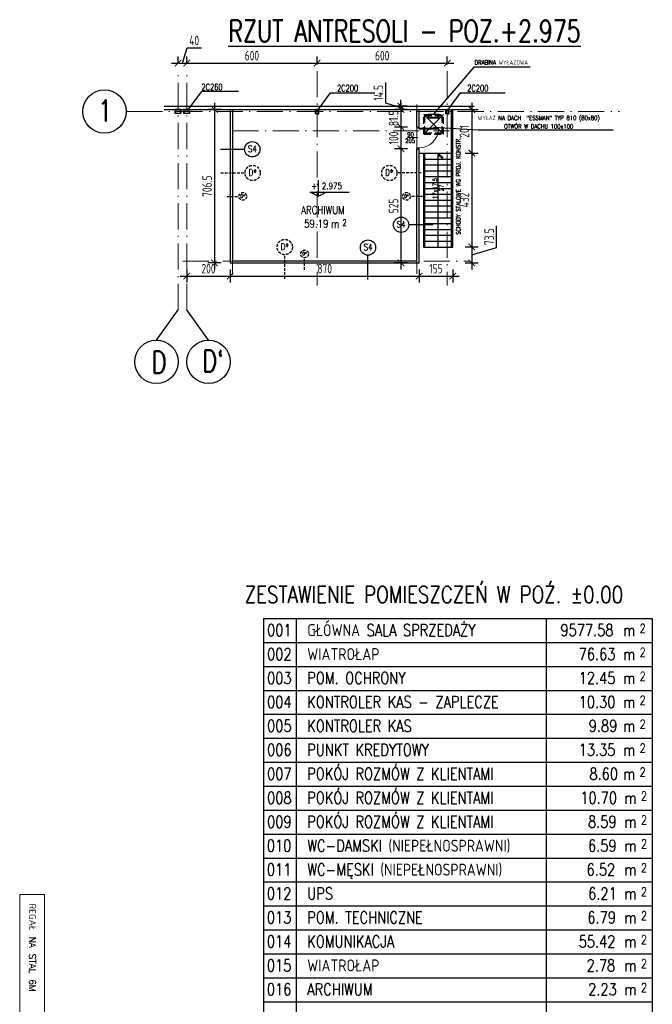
# Model space of a CAD drawing. Extents: x 153948 to 285449, y -89387 to -60195.
# Tile 90 of 108: x 263936 to 266850, y -77018 to -72484. Entities that reach past the tile are written whole.
import ezdxf
from ezdxf.enums import TextEntityAlignment as Align

# ---------------------------------------------------------------- set-up
doc = ezdxf.new("R2010")
doc.units = 0
doc.header["$LTSCALE"] = 100
doc.header["$MEASUREMENT"] = 0
doc.header["$PDMODE"] = 1
for name, pattern in [('ACAD_ISO10W100', [18.5, 12, -3, 0.5, -3]), ('DASHED2', [0.375, 0.25, -0.125]), ('HIDDEN2', [4.7625, 3.175, -1.5875])]:
    doc.linetypes.add(name, pattern=pattern)
doc.layers.get('0').update_dxf_attribs({"linetype": 'CONTINUOUS'})
doc.layers.get('DEFPOINTS').update_dxf_attribs({"linetype": 'CONTINUOUS'})
for name, color, linetype in [('1', 2, 'CONTINUOUS'), ('A-BUD-OP', 3, 'CONTINUOUS'), ('DRZWI', 5, 'CONTINUOUS'), ('K-STA', 2, 'CONTINUOUS'), ('OGRODZENIE', 2, 'FENCELINE1'), ('OPIS-POM', 2, 'CONTINUOUS'), ('R-----OP', 2, 'CONTINUOUS'), ('SCHODY', 2, 'CONTINUOUS'), ('SCIANY-GK', 11, 'CONTINUOUS'), ('TEXT', 11, 'CONTINUOUS'), ('TEXT1', 2, 'CONTINUOUS'), ('WIDOK', 11, 'CONTINUOUS'), ('WYBURZENIA', 9, 'DASHED2'), ('WYBURZENIA50', 9, 'DASHED2'), ('WYMIARY', 1, 'CONTINUOUS')]:
    doc.layers.add(name, color=color, linetype=linetype)
for name, color, linetype, lineweight in [('ALUMINIUM', 5, 'CONTINUOUS', 13), ('OSIE', 8, 'ACAD_ISO10W100', 15), ('PANELE', 3, 'CONTINUOUS', 25), ('R450', 1, 'CONTINUOUS', 13)]:
    doc.layers.add(name, color=color, linetype=linetype, lineweight=lineweight)
doc.styles.add('DYBY-NORMALNY-0-8-N', font='ROMANS.SHX', dxfattribs={"width": 0.8})
doc.styles.get("Standard").update_dxf_attribs({"font": 'txt.shx'})
doc.styles.add('STYLE2', font='isocp.shx', dxfattribs={"width": 0.8})
doc.styles.add('TXT3', font='SIMPLEX.SHX', dxfattribs={"width": 0.75, "height": 40})
doc.linetypes.add('FENCELINE1', pattern='A,0.25,-0.1,[133,ltypeshp.shx,S=0.1,R=0,X=-0.1,Y=0],-0.1,1', length=1.45)
doc.dimstyles.new('KRESKI_100', dxfattribs={"dimscale": 20, "dimtxt": 2.2, "dimasz": 1.5, "dimexe": 1.5, "dimexo": 1.5, "dimgap": 0.6, "dimtad": 1, "dimdec": 1, "dimrnd": 0.5, "dimdsep": 46, "dimtxsty": 'STYLE2', "dimblk1": 'ARCHTICK', "dimblk2": 'ARCHTICK', "dimsah": 1, "dimcen": 2.5, "dimdle": 1.5, "dimclrd": 10, "dimclre": 10, "dimclrt": 15, "dimadec": 0, "dimazin": 0, "dimtfac": 1, "dimtdec": 1, "dimtmove": 1, "dimatfit": 3, "dimldrblk": 'ARCHTICK', "dimfxl": 1.5, "dimfxlon": 1, "dimtolj": 1, "dimtzin": 0, "dimarcsym": 0})

# ---------------------------------------------------------------- blocks, each defined once
blk = doc.blocks.new('D100')
at = {"layer": 'ALUMINIUM'}
for p, q in [((0, 0), (0, -6)), ((0, 0), (5, 0)), ((5, -6), (5, 0)), ((95, 0), (100, 0)), ((95, 0), (95, -6)), ((100, 0), (100, -6)), ((0, -6), (5, -6)), ((95, -6), (100, -6))]:
    blk.add_line(p, q, dxfattribs=at)
at = {"layer": 'ALUMINIUM', "lineweight": 9}
blk.add_line((95, -6), (95, -96), dxfattribs=at)
blk.add_arc((95, -6), 90, 180, 270, dxfattribs=at)
at = {"layer": 'DEFPOINTS'}
for p, q in [((93, -6), (93, -95.9)), ((95, -6), (93, -6))]:
    blk.add_line(p, q, dxfattribs=at)
blk = doc.blocks.new('SC260X2')
at = {"layer": '1'}
for points in [[(-13, 9), (-13, 0), (-12.4, 0), (-12.1, 7, -0.401015), (-11.1, 7.9), (11.1, 7.9, -0.401015), (12.1, 7), (12.4, 0), (13, 0), (13, 9)], [(-13, -9), (-13, 0), (-12.4, 0), (-12.1, -7, 0.401015), (-11.1, -7.9), (11.1, -7.9, 0.401015), (12.1, -7), (12.4, 0), (13, 0), (13, -9)]]:
    blk.add_lwpolyline(points, format="xyb", close=True, dxfattribs=at)
blk = doc.blocks.new('SC200X2')
at = {"layer": '1'}
for points in [[(-10, 7.5), (-10, 0), (-9.7, 0, 0.391021), (-9.1, 0.6), (-8.7, 5.6, -0.391021), (-7.6, 6.6), (7.6, 6.6, -0.391021), (8.7, 5.6), (9.1, 0.6, 0.391021), (9.7, 0), (10, 0), (10, 7.5)], [(-10, -7.5), (-10, 0), (-9.7, 0, -0.391021), (-9.1, -0.6), (-8.7, -5.6, 0.391021), (-7.6, -6.6), (7.6, -6.6, 0.391021), (8.7, -5.6), (9.1, -0.6, -0.391021), (9.7, 0), (10, 0), (10, -7.5)]]:
    blk.add_lwpolyline(points, format="xyb", close=True, dxfattribs=at)
blk = doc.blocks.new('_ARCHTICK')
at = {"color": 0, "linetype": 'ByBlock', "const_width": 0.15}
blk.add_lwpolyline([(-0.5, -0.5), (0.5, 0.5)], dxfattribs=at)
blk = doc.blocks.new('*D348')
at = {"layer": 'DEFPOINTS', "color": 0, "ltscale": 0.1, "transparency": 16777216}
for p in [(264665.4, -72712.6), (264705.4, -72683.6), (264705.4, -72712.6)]:
    blk.add_point(p, dxfattribs=at)
at = {"layer": 'WYMIARY', "color": 10, "lineweight": -2, "ltscale": 0.1, "transparency": 16777216}
for p, q in [((264685.4, -72683.6), (264706.4, -72613.6)), ((264706.4, -72613.6), (264772.7, -72613.6)), ((264665.4, -72683.6), (264665.4, -72653.6)), ((264705.4, -72683.6), (264705.4, -72653.6)), ((264635.4, -72683.6), (264735.4, -72683.6))]:
    blk.add_line(p, q, dxfattribs=at)
at = {"layer": 'WYMIARY', "color": 10, "lineweight": -2, "ltscale": 0.1, "transparency": 16777216, "xscale": 30, "yscale": 30, "zscale": 30, "rotation": 180}
blk.add_blockref('_ARCHTICK', (264665.4, -72683.6), dxfattribs=at)
at = {"layer": 'WYMIARY', "color": 10, "lineweight": -2, "ltscale": 0.1, "transparency": 16777216, "xscale": 30, "yscale": 30, "zscale": 30}
blk.add_blockref('_ARCHTICK', (264705.4, -72683.6), dxfattribs=at)
at = {"layer": 'WYMIARY', "color": 15, "ltscale": 0.1, "transparency": 16777216, "insert": (264739.6, -72579.6), "char_height": 44, "attachment_point": 5, "style": 'STYLE2'}
blk.add_mtext('\\A1;40', dxfattribs=at)
blk = doc.blocks.new('*D349')
at = {"layer": 'DEFPOINTS', "color": 0, "ltscale": 0.1, "transparency": 16777216}
for p in [(264705.4, -72712.6), (265305.4, -72683.6), (265305.4, -72720.2)]:
    blk.add_point(p, dxfattribs=at)
at = {"layer": 'WYMIARY', "color": 10, "lineweight": -2, "ltscale": 0.1, "transparency": 16777216}
for p, q in [((264705.4, -72683.6), (264705.4, -72653.6)), ((265305.4, -72690.2), (265305.4, -72653.6)), ((264675.4, -72683.6), (265335.4, -72683.6))]:
    blk.add_line(p, q, dxfattribs=at)
at = {"layer": 'WYMIARY', "color": 10, "lineweight": -2, "ltscale": 0.1, "transparency": 16777216, "xscale": 30, "yscale": 30, "zscale": 30, "rotation": 180}
blk.add_blockref('_ARCHTICK', (264705.4, -72683.6), dxfattribs=at)
at = {"layer": 'WYMIARY', "color": 10, "lineweight": -2, "ltscale": 0.1, "transparency": 16777216, "xscale": 30, "yscale": 30, "zscale": 30}
blk.add_blockref('_ARCHTICK', (265305.4, -72683.6), dxfattribs=at)
at = {"layer": 'WYMIARY', "color": 15, "ltscale": 0.1, "transparency": 16777216, "insert": (265005.4, -72649.6), "char_height": 44, "attachment_point": 5, "style": 'STYLE2'}
blk.add_mtext('\\A1;600', dxfattribs=at)
blk = doc.blocks.new('*D350')
at = {"layer": 'DEFPOINTS', "color": 0, "ltscale": 0.1, "transparency": 16777216}
for p in [(265305.4, -72720.2), (265905.4, -72683.6), (265905.4, -72720.2)]:
    blk.add_point(p, dxfattribs=at)
at = {"layer": 'WYMIARY', "color": 10, "lineweight": -2, "ltscale": 0.1, "transparency": 16777216}
for p, q in [((265305.4, -72690.2), (265305.4, -72653.6)), ((265905.4, -72690.2), (265905.4, -72653.6)), ((265275.4, -72683.6), (265935.4, -72683.6))]:
    blk.add_line(p, q, dxfattribs=at)
at = {"layer": 'WYMIARY', "color": 10, "lineweight": -2, "ltscale": 0.1, "transparency": 16777216, "xscale": 30, "yscale": 30, "zscale": 30, "rotation": 180}
blk.add_blockref('_ARCHTICK', (265305.4, -72683.6), dxfattribs=at)
at = {"layer": 'WYMIARY', "color": 10, "lineweight": -2, "ltscale": 0.1, "transparency": 16777216, "xscale": 30, "yscale": 30, "zscale": 30}
blk.add_blockref('_ARCHTICK', (265905.4, -72683.6), dxfattribs=at)
at = {"layer": 'WYMIARY', "color": 15, "ltscale": 0.1, "transparency": 16777216, "insert": (265605.4, -72649.6), "char_height": 44, "attachment_point": 5, "style": 'STYLE2'}
blk.add_mtext('\\A1;600', dxfattribs=at)
blk = doc.blocks.new('*D351')
at = {"layer": 'DEFPOINTS', "color": 0, "ltscale": 0.1, "transparency": 16777216}
for p in [(265691.9, -72897.2), (265765.4, -72882.7), (265765.4, -72897.2)]:
    blk.add_point(p, dxfattribs=at)
at = {"layer": 'WYMIARY', "color": 10, "lineweight": -2, "ltscale": 0.1, "transparency": 16777216}
for p, q in [((265621.9, -72868.9), (265621.9, -72773.1)), ((265691.9, -72882.7), (265691.9, -72852.7)), ((265691.9, -72889.9), (265621.9, -72868.9)), ((265721.9, -72882.7), (265661.9, -72882.7)), ((265721.9, -72897.2), (265661.9, -72897.2)), ((265691.9, -72882.7), (265691.9, -72897.2)), ((265691.9, -72882.7), (265691.9, -72897.2)), ((265691.9, -72897.2), (265691.9, -72927.2))]:
    blk.add_line(p, q, dxfattribs=at)
at = {"layer": 'WYMIARY', "color": 10, "lineweight": -2, "ltscale": 0.1, "transparency": 16777216, "xscale": 30, "yscale": 30, "zscale": 30}
for p, rotation in [((265691.9, -72882.7), 270), ((265691.9, -72897.2), 90)]:
    blk.add_blockref('_ARCHTICK', p, dxfattribs=dict(at, rotation=rotation))
at = {"layer": 'WYMIARY', "color": 15, "ltscale": 0.1, "transparency": 16777216, "insert": (265587.9, -72821), "char_height": 44, "attachment_point": 5, "rotation": 90, "style": 'STYLE2'}
blk.add_mtext('\\A1;14.5', dxfattribs=at)
blk = doc.blocks.new('*D352')
at = {"layer": 'DEFPOINTS', "color": 0, "ltscale": 0.1, "transparency": 16777216}
for p in [(265765.4, -72897.2), (265691.9, -72978.6), (265765.4, -72978.6)]:
    blk.add_point(p, dxfattribs=at)
at = {"layer": 'WYMIARY', "color": 10, "lineweight": -2, "ltscale": 0.1, "transparency": 16777216}
for p, q in [((265721.9, -72897.2), (265661.9, -72897.2)), ((265691.9, -72867.2), (265691.9, -73008.6)), ((265721.9, -72978.6), (265661.9, -72978.6))]:
    blk.add_line(p, q, dxfattribs=at)
at = {"layer": 'WYMIARY', "color": 10, "lineweight": -2, "ltscale": 0.1, "transparency": 16777216, "xscale": 30, "yscale": 30, "zscale": 30}
for p, rotation in [((265691.9, -72897.2), 90), ((265691.9, -72978.6), 270)]:
    blk.add_blockref('_ARCHTICK', p, dxfattribs=dict(at, rotation=rotation))
at = {"layer": 'WYMIARY', "color": 15, "ltscale": 0.1, "transparency": 16777216, "insert": (265657.9, -72937.9), "char_height": 44, "attachment_point": 5, "rotation": 90, "style": 'STYLE2'}
blk.add_mtext('\\A1;81.5', dxfattribs=at)
blk = doc.blocks.new('*D353')
at = {"layer": 'DEFPOINTS', "color": 0, "ltscale": 0.1, "transparency": 16777216}
for p in [(265765.4, -72978.6), (265691.9, -73078.6), (265765.4, -73078.6)]:
    blk.add_point(p, dxfattribs=at)
at = {"layer": 'WYMIARY', "color": 10, "lineweight": -2, "ltscale": 0.1, "transparency": 16777216}
for p, q in [((265721.9, -72978.6), (265661.9, -72978.6)), ((265691.9, -72948.6), (265691.9, -73108.6)), ((265721.9, -73078.6), (265661.9, -73078.6))]:
    blk.add_line(p, q, dxfattribs=at)
at = {"layer": 'WYMIARY', "color": 10, "lineweight": -2, "ltscale": 0.1, "transparency": 16777216, "xscale": 30, "yscale": 30, "zscale": 30}
for p, rotation in [((265691.9, -72978.6), 90), ((265691.9, -73078.6), 270)]:
    blk.add_blockref('_ARCHTICK', p, dxfattribs=dict(at, rotation=rotation))
at = {"layer": 'WYMIARY', "color": 15, "ltscale": 0.1, "transparency": 16777216, "insert": (265657.9, -73028.6), "char_height": 44, "attachment_point": 5, "rotation": 90, "style": 'STYLE2'}
blk.add_mtext('\\A1;100', dxfattribs=at)
blk = doc.blocks.new('*D354')
at = {"layer": 'DEFPOINTS', "color": 0, "ltscale": 0.1, "transparency": 16777216}
for p in [(265765.4, -73078.6), (265691.9, -73603.7), (265775.4, -73603.7)]:
    blk.add_point(p, dxfattribs=at)
at = {"layer": 'WYMIARY', "color": 10, "lineweight": -2, "ltscale": 0.1, "transparency": 16777216}
for p, q in [((265721.9, -73078.6), (265661.9, -73078.6)), ((265691.9, -73048.6), (265691.9, -73633.7)), ((265721.9, -73603.7), (265661.9, -73603.7))]:
    blk.add_line(p, q, dxfattribs=at)
at = {"layer": 'WYMIARY', "color": 10, "lineweight": -2, "ltscale": 0.1, "transparency": 16777216, "xscale": 30, "yscale": 30, "zscale": 30}
for p, rotation in [((265691.9, -73078.6), 90), ((265691.9, -73603.7), 270)]:
    blk.add_blockref('_ARCHTICK', p, dxfattribs=dict(at, rotation=rotation))
at = {"layer": 'WYMIARY', "color": 15, "ltscale": 0.1, "transparency": 16777216, "insert": (265657.9, -73341.1), "char_height": 44, "attachment_point": 5, "rotation": 90, "style": 'STYLE2'}
blk.add_mtext('\\A1;525', dxfattribs=at)
blk = doc.blocks.new('*D355')
at = {"layer": 'DEFPOINTS', "color": 0, "ltscale": 0.1, "transparency": 16777216}
for p in [(264705.4, -73596.2), (264905.4, -73603.7), (264905.4, -73664.3)]:
    blk.add_point(p, dxfattribs=at)
at = {"layer": 'WYMIARY', "color": 10, "lineweight": -2, "ltscale": 0.1, "transparency": 16777216}
for p, q in [((264675.4, -73664.3), (264935.4, -73664.3)), ((264705.4, -73634.3), (264705.4, -73694.3)), ((264905.4, -73634.3), (264905.4, -73694.3))]:
    blk.add_line(p, q, dxfattribs=at)
at = {"layer": 'WYMIARY', "color": 10, "lineweight": -2, "ltscale": 0.1, "transparency": 16777216, "xscale": 30, "yscale": 30, "zscale": 30, "rotation": 180}
blk.add_blockref('_ARCHTICK', (264705.4, -73664.3), dxfattribs=at)
at = {"layer": 'WYMIARY', "color": 10, "lineweight": -2, "ltscale": 0.1, "transparency": 16777216, "xscale": 30, "yscale": 30, "zscale": 30}
blk.add_blockref('_ARCHTICK', (264905.4, -73664.3), dxfattribs=at)
at = {"layer": 'WYMIARY', "color": 15, "ltscale": 0.1, "transparency": 16777216, "insert": (264805.4, -73630.3), "char_height": 44, "attachment_point": 5, "style": 'STYLE2'}
blk.add_mtext('\\A1;200', dxfattribs=at)
blk = doc.blocks.new('*D356')
at = {"layer": 'DEFPOINTS', "color": 0, "ltscale": 0.1, "transparency": 16777216}
for p in [(264905.4, -73603.7), (265775.4, -73603.7), (265775.4, -73664.3)]:
    blk.add_point(p, dxfattribs=at)
at = {"layer": 'WYMIARY', "color": 10, "lineweight": -2, "ltscale": 0.1, "transparency": 16777216}
for p, q in [((264875.4, -73664.3), (265805.4, -73664.3)), ((264905.4, -73634.3), (264905.4, -73694.3)), ((265775.4, -73634.3), (265775.4, -73694.3))]:
    blk.add_line(p, q, dxfattribs=at)
at = {"layer": 'WYMIARY', "color": 10, "lineweight": -2, "ltscale": 0.1, "transparency": 16777216, "xscale": 30, "yscale": 30, "zscale": 30, "rotation": 180}
blk.add_blockref('_ARCHTICK', (264905.4, -73664.3), dxfattribs=at)
at = {"layer": 'WYMIARY', "color": 10, "lineweight": -2, "ltscale": 0.1, "transparency": 16777216, "xscale": 30, "yscale": 30, "zscale": 30}
blk.add_blockref('_ARCHTICK', (265775.4, -73664.3), dxfattribs=at)
at = {"layer": 'WYMIARY', "color": 15, "ltscale": 0.1, "transparency": 16777216, "insert": (265340.4, -73630.3), "char_height": 44, "attachment_point": 5, "style": 'STYLE2'}
blk.add_mtext('\\A1;870', dxfattribs=at)
blk = doc.blocks.new('*D357')
at = {"layer": 'DEFPOINTS', "color": 0, "ltscale": 0.1, "transparency": 16777216}
for p in [(265930.4, -73530.6), (265775.4, -73603.7), (265930.4, -73664.3)]:
    blk.add_point(p, dxfattribs=at)
at = {"layer": 'WYMIARY', "color": 10, "lineweight": -2, "ltscale": 0.1, "transparency": 16777216}
for p, q in [((265745.4, -73664.3), (265960.4, -73664.3)), ((265775.4, -73634.3), (265775.4, -73694.3)), ((265930.4, -73634.3), (265930.4, -73694.3))]:
    blk.add_line(p, q, dxfattribs=at)
at = {"layer": 'WYMIARY', "color": 10, "lineweight": -2, "ltscale": 0.1, "transparency": 16777216, "xscale": 30, "yscale": 30, "zscale": 30, "rotation": 180}
blk.add_blockref('_ARCHTICK', (265775.4, -73664.3), dxfattribs=at)
at = {"layer": 'WYMIARY', "color": 10, "lineweight": -2, "ltscale": 0.1, "transparency": 16777216, "xscale": 30, "yscale": 30, "zscale": 30}
blk.add_blockref('_ARCHTICK', (265930.4, -73664.3), dxfattribs=at)
at = {"layer": 'WYMIARY', "color": 15, "ltscale": 0.1, "transparency": 16777216, "insert": (265852.9, -73630.3), "char_height": 44, "attachment_point": 5, "style": 'STYLE2'}
blk.add_mtext('\\A1;155', dxfattribs=at)
blk = doc.blocks.new('*D358')
at = {"layer": 'DEFPOINTS', "color": 0, "ltscale": 0.1, "transparency": 16777216}
for p in [(265930.4, -73098.2), (265930.4, -73530.2), (266018.2, -73530.2)]:
    blk.add_point(p, dxfattribs=at)
at = {"layer": 'WYMIARY', "color": 10, "lineweight": -2, "ltscale": 0.1, "transparency": 16777216}
for p, q in [((266018.2, -73068.2), (266018.2, -73560.2)), ((265988.2, -73098.2), (266048.2, -73098.2)), ((265988.2, -73530.2), (266048.2, -73530.2))]:
    blk.add_line(p, q, dxfattribs=at)
at = {"layer": 'WYMIARY', "color": 10, "lineweight": -2, "ltscale": 0.1, "transparency": 16777216, "xscale": 30, "yscale": 30, "zscale": 30}
for p, rotation in [((266018.2, -73098.2), 90), ((266018.2, -73530.2), 270)]:
    blk.add_blockref('_ARCHTICK', p, dxfattribs=dict(at, rotation=rotation))
at = {"layer": 'WYMIARY', "color": 15, "ltscale": 0.1, "transparency": 16777216, "insert": (265984.1, -73314.2), "char_height": 44, "attachment_point": 5, "rotation": 90, "style": 'STYLE2'}
blk.add_mtext('\\A1;432', dxfattribs=at)
blk = doc.blocks.new('*D359')
at = {"layer": 'DEFPOINTS', "color": 0, "ltscale": 0.1, "transparency": 16777216}
for p in [(265930.4, -72897.2), (265930.4, -73098.2), (266018.2, -73098.2)]:
    blk.add_point(p, dxfattribs=at)
at = {"layer": 'WYMIARY', "color": 10, "lineweight": -2, "ltscale": 0.1, "transparency": 16777216}
for p, q in [((265988.2, -72897.2), (266048.2, -72897.2)), ((266018.2, -72867.2), (266018.2, -73128.2)), ((265988.2, -73098.2), (266048.2, -73098.2))]:
    blk.add_line(p, q, dxfattribs=at)
at = {"layer": 'WYMIARY', "color": 10, "lineweight": -2, "ltscale": 0.1, "transparency": 16777216, "xscale": 30, "yscale": 30, "zscale": 30}
for p, rotation in [((266018.2, -72897.2), 90), ((266018.2, -73098.2), 270)]:
    blk.add_blockref('_ARCHTICK', p, dxfattribs=dict(at, rotation=rotation))
at = {"layer": 'WYMIARY', "color": 15, "ltscale": 0.1, "transparency": 16777216, "insert": (265984.1, -72997.7), "char_height": 44, "attachment_point": 5, "rotation": 90, "style": 'STYLE2'}
blk.add_mtext('\\A1;201', dxfattribs=at)
blk = doc.blocks.new('*D360')
at = {"layer": 'DEFPOINTS', "color": 0, "ltscale": 0.1, "transparency": 16777216}
for p in [(265930.4, -73530.2), (265775.4, -73603.7), (266018.2, -73603.7)]:
    blk.add_point(p, dxfattribs=at)
at = {"layer": 'WYMIARY', "color": 10, "lineweight": -2, "ltscale": 0.1, "transparency": 16777216}
for p, q in [((266132.2, -73532.7), (266132.2, -73433.3)), ((265988.2, -73530.2), (266048.2, -73530.2)), ((266018.2, -73500.2), (266018.2, -73633.7)), ((266018.2, -73566.9), (266132.2, -73532.7)), ((265988.2, -73603.7), (266048.2, -73603.7))]:
    blk.add_line(p, q, dxfattribs=at)
at = {"layer": 'WYMIARY', "color": 10, "lineweight": -2, "ltscale": 0.1, "transparency": 16777216, "xscale": 30, "yscale": 30, "zscale": 30}
for p, rotation in [((266018.2, -73530.2), 90), ((266018.2, -73603.7), 270)]:
    blk.add_blockref('_ARCHTICK', p, dxfattribs=dict(at, rotation=rotation))
at = {"layer": 'WYMIARY', "color": 15, "ltscale": 0.1, "transparency": 16777216, "insert": (266098.2, -73483), "char_height": 44, "attachment_point": 5, "rotation": 90, "style": 'STYLE2'}
blk.add_mtext('\\A1;73.5', dxfattribs=at)
blk = doc.blocks.new('*D361')
at = {"layer": 'DEFPOINTS', "color": 0, "ltscale": 0.1, "transparency": 16777216}
for p in [(264905.4, -72897.2), (264833, -73603.7), (264905.4, -73603.7)]:
    blk.add_point(p, dxfattribs=at)
at = {"layer": 'WYMIARY', "color": 10, "lineweight": -2, "ltscale": 0.1, "transparency": 16777216}
for p, q in [((264863, -72897.2), (264803, -72897.2)), ((264833, -72867.2), (264833, -73633.7)), ((264863, -73603.7), (264803, -73603.7))]:
    blk.add_line(p, q, dxfattribs=at)
at = {"layer": 'WYMIARY', "color": 10, "lineweight": -2, "ltscale": 0.1, "transparency": 16777216, "xscale": 30, "yscale": 30, "zscale": 30}
for p, rotation in [((264833, -72897.2), 90), ((264833, -73603.7), 270)]:
    blk.add_blockref('_ARCHTICK', p, dxfattribs=dict(at, rotation=rotation))
at = {"layer": 'WYMIARY', "color": 15, "ltscale": 0.1, "transparency": 16777216, "insert": (264799, -73250.4), "char_height": 44, "attachment_point": 5, "rotation": 90, "style": 'STYLE2'}
blk.add_mtext('\\A1;706.5', dxfattribs=at)

msp = doc.modelspace()

# ---------------------------------------------------------------- linework, layer by layer
at = {"layer": 'A-BUD-OP'}
for p, q in [((265310.47, -73222.68), (265310.47, -73296.74)), ((265310.47, -73296.74), (265273.42, -73277.42)), ((265273.42, -73277.42), (265453.79, -73277.42)), ((265310.47, -73296.74), (265347.52, -73277.42))]:
    msp.add_line(p, q, dxfattribs=at)
at = {"layer": 'K-STA'}
for p, q in [((265816.28, -72918.65), (265816.28, -72935.61)), ((265816.28, -72918.65), (265867.21, -72918.65)), ((265816.28, -72935.61), (265867.21, -72935.61)), ((265819.28, -72918.65), (265819.28, -72932.61)), ((265819.28, -72932.61), (265864.21, -72932.61)), ((265864.21, -72932.61), (265864.21, -72918.65)), ((265867.21, -72935.61), (265867.21, -72918.65))]:
    msp.add_line(p, q, dxfattribs=at)
at = {"layer": 'OGRODZENIE', "ltscale": 0.5}
for p, q in [((264915.44, -72897.16), (264915.44, -73593.66)), ((265765.44, -72978.55), (265765.44, -72897.16)), ((265765.44, -73593.66), (265765.44, -73078.6)), ((264915.44, -73593.66), (265765.44, -73593.66))]:
    msp.add_line(p, q, dxfattribs=at)
at = {"layer": 'OPIS-POM'}
for p, q in [((265058.79, -75241.2), (265058.79, -75351.46)), ((265058.79, -75241.2), (266849.66, -75241.2)), ((265208.5, -75241.2), (265208.5, -75351.46)), ((266361.04, -75241.2), (266361.04, -75351.46)), ((266849.66, -75241.2), (266849.66, -75351.46)), ((266849.66, -75241.2), (266849.66, -75351.46)), ((265058.79, -75351.46), (265058.79, -75461.73)), ((265058.79, -75351.46), (266849.66, -75351.46)), ((265058.79, -75351.46), (266849.66, -75351.46)), ((265208.5, -75351.46), (265208.5, -75461.73)), ((266361.04, -75351.46), (266361.04, -75461.73)), ((266849.66, -75351.46), (266849.66, -75461.73)), ((266849.66, -75351.46), (266849.66, -75461.73)), ((265058.79, -75461.73), (265058.79, -75572)), ((265058.79, -75461.73), (266849.66, -75461.73)), ((265058.79, -75461.73), (266849.66, -75461.73)), ((265058.79, -75461.73), (266849.66, -75461.73)), ((265208.5, -75461.73), (265208.5, -75572)), ((266361.04, -75461.73), (266361.04, -75572)), ((266849.66, -75461.73), (266849.66, -75572)), ((266849.66, -75461.73), (266849.66, -75572)), ((265058.79, -75572), (265058.79, -75682.26)), ((265058.79, -75572), (266849.66, -75572)), ((265058.79, -75572), (266849.66, -75572)), ((265208.5, -75572), (265208.5, -75682.26)), ((266361.04, -75572), (266361.04, -75682.26)), ((266849.66, -75572), (266849.66, -75682.26)), ((266849.66, -75572), (266849.66, -75682.26)), ((265058.79, -75682.26), (265058.79, -75792.53)), ((265058.79, -75682.26), (266849.66, -75682.26)), ((265058.79, -75682.26), (266849.66, -75682.26)), ((265208.5, -75682.26), (265208.5, -75792.53)), ((266361.04, -75682.26), (266361.04, -75792.53)), ((266849.66, -75682.26), (266849.66, -75792.53)), ((266849.66, -75682.26), (266849.66, -75792.53)), ((265058.79, -75792.53), (265058.79, -75902.79)), ((265058.79, -75792.53), (266849.66, -75792.53)), ((265058.79, -75792.53), (266849.66, -75792.53)), ((265208.5, -75792.53), (265208.5, -75902.79)), ((266361.04, -75792.53), (266361.04, -75902.79)), ((266849.66, -75792.53), (266849.66, -75902.79)), ((266849.66, -75792.53), (266849.66, -75902.79)), ((265058.79, -75902.79), (265058.79, -76013.06)), ((265058.79, -75902.79), (266849.66, -75902.79)), ((265058.79, -75902.79), (266849.66, -75902.79)), ((265208.5, -75902.79), (265208.5, -76013.06)), ((266361.04, -75902.79), (266361.04, -76013.06)), ((266849.66, -75902.79), (266849.66, -76013.06)), ((266849.66, -75902.79), (266849.66, -76013.06)), ((266849.66, -75902.79), (266849.66, -76013.06)), ((266849.66, -75902.79), (266849.66, -76013.06)), ((265058.79, -76013.06), (265058.79, -76123.32)), ((265058.79, -76013.06), (265058.79, -76123.32)), ((265058.79, -76013.06), (266849.66, -76013.06)), ((265058.79, -76013.06), (266849.66, -76013.06)), ((265208.5, -76013.06), (265208.5, -76123.32)), ((266361.04, -76013.06), (266361.04, -76123.32)), ((266849.66, -76013.06), (266849.66, -76123.32)), ((266849.66, -76013.06), (266849.66, -76123.32)), ((266849.66, -76013.06), (266849.66, -76123.32)), ((266849.66, -76013.06), (266849.66, -76123.32)), ((265058.79, -76123.32), (265058.79, -76233.59)), ((265058.79, -76123.32), (265058.79, -76233.59)), ((265058.79, -76123.32), (266849.66, -76123.32)), ((265058.79, -76123.32), (266849.66, -76123.32)), ((265208.5, -76123.32), (265208.5, -76233.59)), ((266361.04, -76123.32), (266361.04, -76233.59)), ((266849.66, -76123.32), (266849.66, -76233.59)), ((266849.66, -76123.32), (266849.66, -76233.59)), ((266849.66, -76123.32), (266849.66, -76233.59)), ((266849.66, -76123.32), (266849.66, -76233.59)), ((265058.79, -76233.59), (265058.79, -76343.86)), ((265058.79, -76233.59), (265058.79, -76343.86)), ((265058.79, -76233.59), (266849.66, -76233.59)), ((265058.79, -76233.59), (266849.66, -76233.59)), ((265208.5, -76233.59), (265208.5, -76343.86)), ((266361.04, -76233.59), (266361.04, -76343.86)), ((266849.66, -76233.59), (266849.66, -76343.86)), ((266849.66, -76233.59), (266849.66, -76343.86)), ((266849.66, -76233.59), (266849.66, -76343.86)), ((266849.66, -76233.59), (266849.66, -76343.86)), ((265058.79, -76343.86), (265058.79, -76454.12)), ((265058.79, -76343.86), (265058.79, -76454.12)), ((265058.79, -76343.86), (266849.66, -76343.86)), ((265058.79, -76343.86), (266849.66, -76343.86)), ((265208.5, -76343.86), (265208.5, -76454.12)), ((266361.04, -76343.86), (266361.04, -76454.12)), ((266849.66, -76343.86), (266849.66, -76454.12)), ((266849.66, -76343.86), (266849.66, -76454.12)), ((266849.66, -76343.86), (266849.66, -76454.12)), ((266849.66, -76343.86), (266849.66, -76454.12)), ((265058.79, -76454.12), (265058.79, -76564.39)), ((265058.79, -76454.12), (265058.79, -76564.39)), ((265058.79, -76454.12), (266849.66, -76454.12)), ((265058.79, -76454.12), (266849.66, -76454.12)), ((265208.5, -76454.12), (265208.5, -76564.39)), ((266361.04, -76454.12), (266361.04, -76564.39)), ((266849.66, -76454.12), (266849.66, -76564.39)), ((266849.66, -76454.12), (266849.66, -76564.39)), ((265058.79, -76564.39), (265058.79, -76674.65)), ((265058.79, -76564.39), (265058.79, -76784.92)), ((265058.79, -76564.39), (266849.66, -76564.39)), ((265058.79, -76564.39), (266849.66, -76564.39)), ((265058.79, -76564.39), (266849.66, -76564.39)), ((265058.79, -76564.39), (266849.66, -76564.39)), ((265208.5, -76564.39), (265208.5, -76784.92)), ((266361.04, -76564.39), (266361.04, -76784.92)), ((266849.66, -76564.39), (266849.66, -76784.92)), ((266849.66, -76564.39), (266849.66, -76674.65)), ((266849.66, -76564.39), (266849.66, -76674.65)), ((266849.66, -76564.39), (266849.66, -76674.65)), ((265058.79, -76674.65), (266849.66, -76674.65)), ((265058.79, -76674.65), (266849.66, -76674.65)), ((265058.79, -76784.92), (265058.79, -76895.18)), ((265058.79, -76784.92), (265058.79, -76895.18)), ((265058.79, -76784.92), (266849.66, -76784.92)), ((265058.79, -76784.92), (266849.66, -76784.92)), ((265058.79, -76784.92), (266849.66, -76784.92)), ((265208.5, -76784.92), (265208.5, -76895.18)), ((266361.04, -76784.92), (266361.04, -76895.18)), ((266849.66, -76784.92), (266849.66, -76895.18)), ((266849.66, -76784.92), (266849.66, -76895.18)), ((265058.79, -76895.18), (265058.79, -77005.45)), ((265058.79, -76895.18), (265058.79, -77115.72)), ((265058.79, -76895.18), (266849.66, -76895.18)), ((265058.79, -76895.18), (266849.66, -76895.18)), ((265058.79, -76895.18), (266849.66, -76895.18)), ((265058.79, -76895.18), (266849.66, -76895.18)), ((265208.5, -76895.18), (265208.5, -77115.72)), ((266361.04, -76895.18), (266361.04, -77115.72)), ((266849.66, -76895.18), (266849.66, -77005.45)), ((266849.66, -76895.18), (266849.66, -77005.45)), ((266849.66, -76895.18), (266849.66, -77005.45)), ((266849.66, -76895.18), (266849.66, -77115.72)), ((265058.79, -77005.45), (266849.66, -77005.45)), ((265058.79, -77005.45), (266849.66, -77005.45))]:
    msp.add_line(p, q, dxfattribs=at)
at = {"layer": 'OSIE', "ltscale": 0.1}
for p, q in [((264665.44, -73819.31), (264665.44, -72712.55)), ((264705.44, -73819.31), (264705.44, -72712.55)), ((265305.44, -72720.24), (265305.44, -73707.05)), ((265905.44, -72720.24), (265905.44, -73707.05)), ((264915.44, -73658.63), (264915.44, -72897.34)), ((265765.44, -73653.63), (265765.44, -72873.63)), ((264472.95, -72906.6), (266698.07, -72906.6)), ((264916.03, -72996.16), (265914.96, -72996.16)), ((264686.75, -73596.16), (266009.45, -73596.16))]:
    msp.add_line(p, q, dxfattribs=at)
at = {"layer": 'OSIE'}
msp.add_line((264426.46, -72906.6), (264472.95, -72906.6), dxfattribs=at)
at = {"layer": 'PANELE', "ltscale": 0.5}
for p, q in [((264600.7, -72882.66), (266028.62, -72882.66)), ((264600.7, -72897.16), (266028.62, -72897.16))]:
    msp.add_line(p, q, dxfattribs=at)
at = {"layer": 'R-----OP', "ltscale": 0.1}
for p, q in [((266027.1, -72702.74), (265841.74, -72918.65)), ((266287.18, -72702.74), (266027.1, -72702.74)), ((266047.38, -72991.91), (265842.12, -72979.78)), ((266668.68, -72991.91), (266047.38, -72991.91))]:
    msp.add_line(p, q, dxfattribs=at)
at = {"layer": 'R-----OP'}
for p, q in [((264860.29, -73080.24), (264972.03, -73080.24)), ((265839.64, -73427.7), (265727.91, -73427.7)), ((265539.67, -73679.96), (265539.67, -73568.22))]:
    msp.add_line(p, q, dxfattribs=at)
at = {"layer": 'R-----OP', "lineweight": 13}
msp.add_lwpolyline([(265769.35, -73025.85), (265722.51, -73025.76)], dxfattribs=at)
at = {"layer": 'R-----OP'}
for centre in [(265007.21, -73080.63), (265692.73, -73428.09), (265540.06, -73533.04)]:
    msp.add_circle(centre, 35.19, dxfattribs=at)
at = {"layer": 'R450'}
msp.add_lwpolyline([(264050.67, -77067.71), (264050.67, -76511.71), (263935.67, -76511.71), (263935.67, -77067.71)], close=True, dxfattribs=at)
at = {"layer": 'SCHODY', "ltscale": 0.1}
for p, q in [((265925.44, -73530.6), (265925.44, -72897.16)), ((265930.44, -73530.6), (265930.44, -72897.16)), ((265775.44, -73098.6), (265930.44, -73098.6)), ((265797.44, -73530.6), (265797.44, -73098.6)), ((265797.44, -73125.6), (265930.44, -73125.6)), ((265802.44, -73530.6), (265802.44, -73098.6)), ((265863.94, -73530.6), (265863.94, -73098.6)), ((265797.44, -73152.6), (265930.44, -73152.6)), ((265797.44, -73179.6), (265930.44, -73179.6)), ((265797.44, -73206.6), (265930.44, -73206.6)), ((265797.44, -73233.6), (265930.44, -73233.6)), ((265797.44, -73260.6), (265930.44, -73260.6)), ((265797.44, -73287.6), (265930.44, -73287.6)), ((265797.44, -73314.6), (265930.44, -73314.6)), ((265797.44, -73341.6), (265930.44, -73341.6)), ((265797.44, -73368.6), (265930.44, -73368.6)), ((265797.44, -73395.6), (265930.44, -73395.6)), ((265797.44, -73422.6), (265930.44, -73422.6)), ((265797.44, -73449.6), (265930.44, -73449.6)), ((265797.44, -73476.6), (265930.44, -73476.6)), ((265797.44, -73503.6), (265930.44, -73503.6)), ((265797.44, -73530.6), (265930.44, -73530.6))]:
    msp.add_line(p, q, dxfattribs=at)
at = {"layer": 'SCHODY', "linetype": 'HIDDEN2', "ltscale": 0.1}
for p, q in [((265863.94, -73098.6), (265887.95, -73121.66)), ((265863.94, -73105.53), (265887.95, -73128.6))]:
    msp.add_line(p, q, dxfattribs=at)
at = {"layer": 'SCIANY-GK', "ltscale": 0.1}
for p, q in [((264905.44, -72897.16), (264905.44, -73603.66)), ((265775.44, -72978.55), (265775.44, -72897.16)), ((265765.44, -72978.55), (265775.44, -72978.55)), ((265765.44, -73078.6), (265775.44, -73078.6)), ((265775.44, -73603.66), (265775.44, -73078.6)), ((264905.44, -73603.66), (265775.44, -73603.66))]:
    msp.add_line(p, q, dxfattribs=at)
at = {"layer": 'TEXT'}
for p, q in [((264772.95, -72814.34), (264707.21, -72901.46)), ((264942.95, -72814.34), (264772.95, -72814.34)), ((265365.35, -72821.11), (265302.74, -72906.6)), ((265365.35, -72821.11), (265572.03, -72821.11)), ((265964.94, -72821.11), (265902.33, -72906.6)), ((265964.94, -72821.11), (266171.62, -72821.11))]:
    msp.add_line(p, q, dxfattribs=at)
at = {"layer": 'TEXT1'}
for p, q in [((264565.44, -73959.03), (264665.44, -73819.31)), ((264805.44, -73959.03), (264705.44, -73819.31))]:
    msp.add_line(p, q, dxfattribs=at)
for centre in [(264326.46, -72906.6), (264565.44, -74059.03), (264805.44, -74059.03)]:
    msp.add_circle(centre, 100, dxfattribs=at)
at = {"layer": 'WIDOK', "ltscale": 0.1}
for p, q in [((265797.12, -72920.53), (265887.12, -73010.53)), ((265797.12, -73010.53), (265887.12, -72920.53))]:
    msp.add_line(p, q, dxfattribs=at)
at = {"layer": 'WIDOK', "linetype": 'HIDDEN2', "ltscale": 0.1}
for p, q in [((265797.12, -73010.53), (265797.12, -72920.53)), ((265797.12, -72920.53), (265887.12, -72920.53)), ((265802.12, -73005.53), (265802.12, -72925.53)), ((265802.12, -72925.53), (265882.12, -72925.53)), ((265882.12, -73005.53), (265882.12, -72925.53)), ((265887.12, -73010.53), (265887.12, -72920.53)), ((265797.12, -73010.53), (265887.12, -73010.53)), ((265802.12, -73005.53), (265882.12, -73005.53))]:
    msp.add_line(p, q, dxfattribs=at)
at = {"layer": 'WYBURZENIA', "ltscale": 0.5}
for p, q in [((264861.68, -73189.2), (264973.42, -73189.2)), ((265785.29, -73189.2), (265673.56, -73189.2)), ((265156.29, -73677.81), (265156.29, -73566.07))]:
    msp.add_line(p, q, dxfattribs=at)
for centre in [(265008.6, -73189.59), (265638.38, -73189.59), (265156.68, -73530.89)]:
    msp.add_circle(centre, 35.19, dxfattribs=at)
at = {"layer": 'WYBURZENIA50', "ltscale": 0.5}
for p, q in [((264889.62, -73297.19), (264945.49, -73297.19)), ((265791.27, -73297.19), (265735.4, -73297.19)), ((265247.46, -73635.73), (265247.46, -73579.86))]:
    msp.add_line(p, q, dxfattribs=at)
for centre in [(264963.08, -73297.38), (265717.81, -73297.38), (265247.66, -73562.28)]:
    msp.add_circle(centre, 17.6, dxfattribs=at)

# ---------------------------------------------------------------- block references
at = {"layer": 'DRZWI', "ltscale": 0.12, "rotation": 90}
msp.add_blockref('D100', (265769.44, -73078.6), dxfattribs=at)
at = {"layer": 'K-STA', "ltscale": 0.5}
for p in [(264665.44, -72906.6), (264705.44, -72906.6)]:
    msp.add_blockref('SC260X2', p, dxfattribs=at)
at = {"layer": 'K-STA', "ltscale": 0.5, "rotation": 270}
for p in [(265305.44, -72907.6), (265905.44, -72907.6)]:
    msp.add_blockref('SC200X2', p, dxfattribs=at)

# ---------------------------------------------------------------- texts
msp.add_text('REGAŁ NA STAL 6M', height=30, rotation=270).set_placement((263979.64, -76553.34))
at = {"layer": 'A-BUD-OP', "style": 'DYBY-NORMALNY-0-8-N', "width": 0.8}
for s, p in [('+', (265279.25, -73264.67)), ('2.975', (265327.58, -73264.67))]:
    msp.add_text(s, height=30, dxfattribs=at).set_placement(p)
at = {"layer": 'A-BUD-OP', "insert": (264896.73, -72485.59), "char_height": 100, "attachment_point": 1, "style": 'TXT3'}
msp.add_mtext('\\LRZUT ANTRESOLI - POZ.+2.975', dxfattribs=at)
at = {"layer": 'OPIS-POM', "style": 'DYBY-NORMALNY-0-8-N', "width": 0.8}
for s, p in [('ARCHIWUM', (265332.22, -73360.43)), ('59.19', (265301.91, -73422.92))]:
    msp.add_text(s, height=36.562, dxfattribs=at).set_placement(p, align=Align.MIDDLE)
for s, height, p in [('m', 38.39, (265369.09, -73443.01)), ('2', 28.79, (265422.32, -73432.54)), ('ZESTAWIENIE POMIESZCZEŃ W POŹ. %%P0.00', 76.7812, (264972.46, -75169.46)), ('GŁÓWNA SALA SPRZEDAŻY', 54.8438, (265260.27, -75322.12)), ('001', 54.844, (265075.34, -75322.12)), ('9577.58', 54.844, (266426.48, -75322.12)), ('m', 54.84, (266714.86, -75322.12)), ('2', 41.13, (266790.9, -75307.16)), ('002', 54.844, (265075.34, -75432.38)), ('WIATROŁAP', 54.844, (265260.27, -75432.38)), ('76.63', 54.844, (266510.43, -75432.38)), ('m', 54.84, (266714.86, -75432.38)), ('2', 41.13, (266790.9, -75417.43)), ('2', 41.13, (266790.9, -75527.7)), ('003', 54.844, (265075.34, -75542.65)), ('POM. OCHRONY', 54.8438, (265260.27, -75542.65)), ('12.45', 54.844, (266510.43, -75542.65)), ('m', 54.84, (266714.86, -75542.65)), ('004', 54.844, (265075.34, -75652.91)), ('KONTROLER KAS - ZAPLECZE', 54.8438, (265260.27, -75652.91)), ('10.30', 54.844, (266510.43, -75652.91)), ('m', 54.84, (266714.86, -75652.91)), ('2', 41.13, (266790.9, -75637.96)), ('005', 54.844, (265075.34, -75763.18)), ('KONTROLER KAS', 54.8438, (265260.27, -75763.18)), ('9.89', 54.844, (266556.78, -75763.18)), ('2', 41.13, (266790.9, -75748.23)), ('m', 54.84, (266714.86, -75763.18)), ('006', 54.844, (265075.34, -75873.44)), ('PUNKT KREDYTOWY', 54.8438, (265260.27, -75873.44)), ('13.35', 54.844, (266510.43, -75873.44)), ('m', 54.84, (266714.86, -75873.44)), ('2', 41.13, (266790.9, -75858.49)), ('007', 54.844, (265075.34, -75983.71)), ('POKÓJ ROZMÓW Z KLIENTAMI', 54.8438, (265260.27, -75983.71)), ('8.60', 54.844, (266559.88, -75983.71)), ('2', 41.13, (266790.9, -75968.76)), ('m', 54.84, (266714.86, -75983.71)), ('POKÓJ ROZMÓW Z KLIENTAMI', 54.8438, (265260.27, -76093.98)), ('008', 54.844, (265075.34, -76093.98)), ('10.70', 54.844, (266517.92, -76093.98)), ('m', 54.84, (266720.9, -76093.98)), ('2', 41.13, (266796.94, -76079.02)), ('009', 54.844, (265075.34, -76204.24)), ('POKÓJ ROZMÓW Z KLIENTAMI', 54.8438, (265260.27, -76204.24)), ('8.59', 54.844, (266553.58, -76204.24)), ('m', 54.84, (266720.9, -76204.24)), ('2', 41.13, (266796.94, -76189.29)), ('WC-DAMSKI (NIEPEŁNOSPRAWNI)', 54.8438, (265260.27, -76314.51)), ('010', 54.844, (265074.22, -76314.51)), ('6.59', 54.844, (266553.58, -76314.51)), ('m', 54.84, (266720.9, -76314.51)), ('2', 41.13, (266796.94, -76299.56)), ('011', 54.844, (265074.22, -76424.77)), ('WC-MĘSKI (NIEPEŁNOSPRAWNI)', 54.8438, (265260.27, -76424.77)), ('6.52', 54.844, (266546.96, -76424.77)), ('m', 54.84, (266720.9, -76424.77)), ('2', 41.13, (266796.94, -76409.82)), ('012', 54.844, (265074.22, -76535.04)), ('UPS', 54.844, (265260.27, -76535.04)), ('6.21', 54.844, (266554.09, -76535.04)), ('2', 41.13, (266796.94, -76520.09)), ('m', 54.84, (266720.9, -76535.04)), ('013', 54.844, (265074.22, -76645.3)), ('POM. TECHNICZNE', 54.8438, (265260.27, -76645.3)), ('6.79', 54.844, (266550.52, -76645.3)), ('m', 54.84, (266720.9, -76645.3)), ('2', 41.13, (266796.94, -76630.35)), ('014', 54.844, (265074.22, -76755.57)), ('KOMUNIKACJA', 54.8438, (265260.27, -76755.57)), ('55.42', 54.844, (266510.43, -76755.57)), ('2', 41.13, (266796.94, -76740.62)), ('m', 54.84, (266720.9, -76755.57)), ('WIATROŁAP', 54.844, (265260.27, -76865.84)), ('015', 54.844, (265074.22, -76865.84)), ('2.78', 54.844, (266546.96, -76865.84)), ('m', 54.84, (266720.9, -76865.84)), ('2', 41.13, (266796.94, -76850.88)), ('016', 54.844, (265074.22, -76976.1)), ('ARCHIWUM', 54.844, (265260.27, -76976.1)), ('2.23', 54.844, (266554.09, -76976.1)), ('m', 54.84, (266720.9, -76976.1)), ('2', 41.13, (266796.94, -76961.15))]:
    msp.add_text(s, height=height, dxfattribs=at).set_placement(p)
at = {"layer": 'R-----OP', "color": 2, "style": 'DYBY-NORMALNY-0-8-N', "width": 0.8}
for s, p in [('DRABINA WYŁAZOWA', (266154.16, -72680.83)), ('WYŁAZ NA DACH  "ESSMAN" TYP 810 (80x80)', (266326.48, -72937.67)), ('OTWÓR W DACHU 100x100', (266326.48, -72971.84))]:
    msp.add_text(s, height=20, dxfattribs=at).set_placement(p, align=Align.MIDDLE)
for s, p in [('205', (265734.28, -73041.52)), ('90', (265736.14, -73012.53))]:
    msp.add_text(s, height=20, rotation=359.94505, dxfattribs=at).set_placement(p, align=Align.MIDDLE)
at = {"layer": 'R-----OP', "style": 'DYBY-NORMALNY-0-8-N', "width": 0.8}
for p in [(265007.61, -73078.52), (265692.33, -73425.98), (265540.46, -73530.93)]:
    msp.add_text('S4', height=30, dxfattribs=at).set_placement(p, align=Align.MIDDLE)
at = {"layer": 'R-----OP', "color": 2, "style": 'DYBY-NORMALNY-0-8-N', "width": 0.8}
for s, p in [('SCHODY STALOWE WG PROJ. KONSTR.', (265965.75, -73474.4)), ('17x17.5', (265858.22, -73309.76)), ('27', (265888.32, -73273.7))]:
    msp.add_text(s, height=20, rotation=90, dxfattribs=at).set_placement(p)
at = {"layer": 'TEXT', "style": 'TXT3', "width": 0.75}
for s, p in [('2C260', (264772.95, -72808.91)), ('2C200', (265397.49, -72814.2)), ('2C200', (265997.08, -72814.2))]:
    msp.add_text(s, height=30, dxfattribs=at).set_placement(p)
at = {"layer": 'TEXT1', "style": 'TXT3', "width": 0.75}
for s, p in [('1', (264296.66, -72953.24)), ('D`', (264777.6, -74104.75)), ('D', (264544.38, -74110.81))]:
    msp.add_text(s, height=100, dxfattribs=at).set_placement(p)
at = {"layer": 'WYBURZENIA', "ltscale": 0.5, "style": 'DYBY-NORMALNY-0-8-N', "width": 0.8}
for p in [(265009, -73187.48), (265637.98, -73187.48), (265157.08, -73528.78)]:
    msp.add_text('D*', height=30, dxfattribs=at).set_placement(p, align=Align.MIDDLE)
at = {"layer": 'WYBURZENIA50', "ltscale": 0.5, "style": 'DYBY-NORMALNY-0-8-N', "width": 0.8}
for p in [(264963.28, -73296.33), (265717.61, -73296.33), (265247.86, -73561.22)]:
    msp.add_text('D*', height=15, dxfattribs=at).set_placement(p, align=Align.MIDDLE)

# ---------------------------------------------------------------- dimensions: what is measured, and where the dimension line sits
at = {"layer": 'WYMIARY', "ltscale": 0.1}
for base, p1, p2, picture, middle in [((264705.44, -72683.56), (264665.44, -72712.55), (264705.44, -72712.55), '*D348', (264718.44, -72579.56)), ((265305.44, -72683.56), (264705.44, -72712.55), (265305.44, -72720.24), '*D349', (265005.44, -72649.56)), ((265905.44, -72683.56), (265305.44, -72720.24), (265905.44, -72720.24), '*D350', (265605.44, -72649.56)), ((265930.44, -73664.25), (265775.44, -73603.66), (265930.44, -73530.6), '*D357', (265852.94, -73630.25)), ((264905.44, -73664.25), (264705.44, -73596.16), (264905.44, -73603.66), '*D355', (264805.44, -73630.25)), ((265775.44, -73664.25), (264905.44, -73603.66), (265775.44, -73603.66), '*D356', (265340.44, -73630.25))]:
    dim = msp.add_linear_dim(base=base, p1=p1, p2=p2, dimstyle='KRESKI_100', dxfattribs=at)
    dim.commit()
    dim.dimension.update_dxf_attribs({"geometry": picture, "text_midpoint": middle})
for base, p1, p2, picture, middle in [((265691.86, -72897.16), (265765.44, -72882.66), (265765.44, -72897.16), '*D351', (265587.86, -72856.91)), ((264832.98, -73603.66), (264905.44, -72897.16), (264905.44, -73603.66), '*D361', (264798.98, -73250.41)), ((266018.15, -73098.16), (265930.44, -72897.16), (265930.44, -73098.16), '*D359', (265984.15, -72997.66)), ((265691.8597, -73078.5985), (265765.4425, -72978.5536), (265765.4425, -73078.5985), '*D353', (265657.8597, -73028.5761)), ((265691.86, -73603.66), (265765.44, -73078.6), (265775.44, -73603.66), '*D354', (265657.86, -73341.13)), ((266018.15, -73530.16), (265930.44, -73098.16), (265930.44, -73530.16), '*D358', (265984.15, -73314.16)), ((266018.15, -73603.66), (265930.44, -73530.16), (265775.44, -73603.66), '*D360', (266098.15, -73520.71))]:
    dim = msp.add_linear_dim(base=base, p1=p1, p2=p2, angle=90, dimstyle='KRESKI_100', dxfattribs=at)
    dim.commit()
    dim.dimension.update_dxf_attribs({"geometry": picture, "text_midpoint": middle})
dim = msp.add_linear_dim(base=(265691.86, -72978.55), p1=(265765.44, -72897.16), p2=(265765.44, -72978.55), angle=90, dimstyle='KRESKI_100', dxfattribs=at)
dim.commit()
dim.dimension.update_dxf_attribs({"geometry": '*D352', "text_midpoint": (265691.86, -72937.86), "dimtype": 160})

doc.saveas('drawing.dxf')
